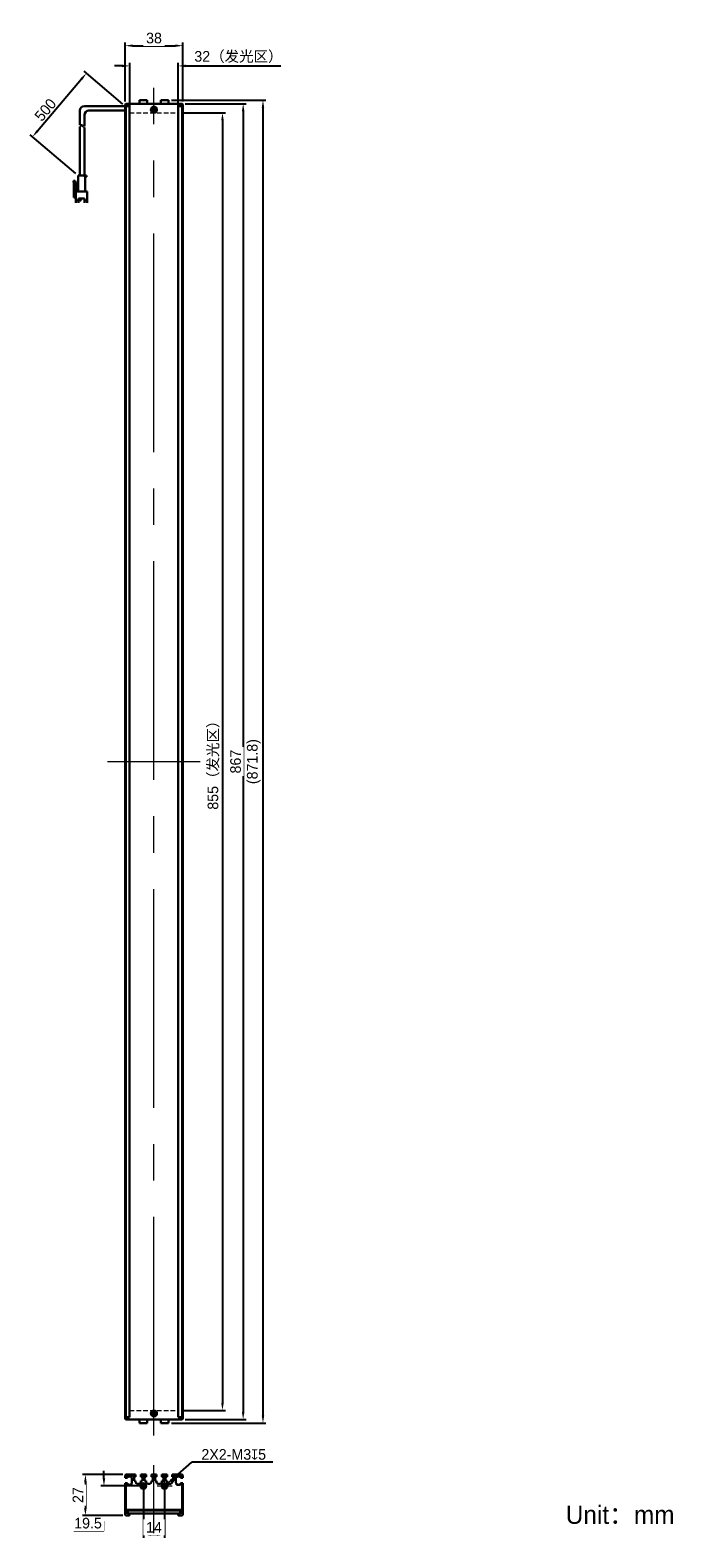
# Model space of a CAD drawing. Header units: inches. Extents: x -2706 to -2598, y -711 to -463.
import ezdxf

# ---------------------------------------------------------------- set-up
doc = ezdxf.new("R2010")
doc.units = ezdxf.units.IN
doc.header["$LTSCALE"] = 3
doc.header["$MEASUREMENT"] = 0
doc.header["$PDSIZE"] = -5
doc.linetypes.add('DASHED2', pattern=[0.375, 0.25, -0.125])
doc.linetypes.add('点画线', pattern=[18, 12, -2, 2, -2])
doc.layers.get('Defpoints').update_dxf_attribs({"lineweight": 18})
for name, color, linetype, lineweight in [('中心线层', 1, '点画线', 18), ('尺寸线层', 3, 'Continuous', 18), ('明细栏文字', 6, 'Continuous', 18), ('标注', 3, 'Continuous', 25), ('粗实线', 7, 'Continuous', 30), ('细实线', 7, 'Continuous', 15), ('虚线', 6, 'DASHED2', 18)]:
    doc.layers.add(name, color=color, linetype=linetype, lineweight=lineweight)
doc.styles.get("Standard").update_dxf_attribs({"font": '兰亭黑 GBK.TTF'})
doc.dimstyles.new('CST Standard', dxfattribs={"dimtxt": 3.5, "dimasz": 2.5, "dimexe": 1, "dimexo": 1, "dimgap": 0.6, "dimtad": 1, "dimtoh": 1, "dimdsep": 46, "dimtxsty": 'Standard', "dimcen": -2.5, "dimdle": 5, "dimclrd": 8, "dimclre": 8, "dimadec": 1, "dimazin": 2, "dimtfac": 1, "dimtofl": 0, "dimtmove": 0, "dimatfit": 0, "dimfxl": 1, "dimtolj": 1, "dimarcsym": 0})

# ---------------------------------------------------------------- blocks, each defined once
blk = doc.blocks.new('*D195')
at = {"layer": 'Defpoints', "color": 0}
for p in [(-2681.16, -476.55), (-2681.16, -690.3), (-2673.88, -690.3)]:
    blk.add_point(p, dxfattribs=at)
at = {"layer": '尺寸线层', "color": 8, "linetype": 'Continuous', "lineweight": -2, "ltscale": 3}
for p, q in [((-2680.66, -476.55), (-2673.38, -476.55)), ((-2673.88, -477.8), (-2673.88, -689.05)), ((-2680.66, -690.3), (-2673.38, -690.3))]:
    blk.add_line(p, q, dxfattribs=at)
at = {"layer": '尺寸线层', "color": 8}
for points in [[(-2673.68, -477.8), (-2674.09, -477.8), (-2673.88, -476.55)], [(-2674.09, -689.05), (-2673.68, -689.05), (-2673.88, -690.3)]]:
    blk.add_solid(points, dxfattribs=at)
at = {"layer": '尺寸线层', "color": 0, "ltscale": 3, "insert": (-2675.34, -583.42), "char_height": 1.75, "attachment_point": 5, "rotation": 90, "bg_fill": 3, "box_fill_scale": 1.25, "bg_fill_color": 9, "bg_fill_true_color": 13158600, "bg_fill_transparency": 0}
blk.add_mtext('\\A1;855（发光区）', dxfattribs=at)
blk = doc.blocks.new('*D196')
at = {"layer": 'Defpoints', "color": 0}
for p in [(-2680.54, -475.05), (-2680.54, -691.8), (-2670.48, -691.8)]:
    blk.add_point(p, dxfattribs=at)
at = {"layer": '尺寸线层', "color": 8, "linetype": 'Continuous', "lineweight": -2, "ltscale": 3}
for p, q in [((-2680.04, -475.05), (-2669.98, -475.05)), ((-2670.48, -476.3), (-2670.48, -690.55)), ((-2680.04, -691.8), (-2669.98, -691.8))]:
    blk.add_line(p, q, dxfattribs=at)
at = {"layer": '尺寸线层', "color": 8}
for points in [[(-2670.27, -476.3), (-2670.69, -476.3), (-2670.48, -475.05)], [(-2670.69, -690.55), (-2670.27, -690.55), (-2670.48, -691.8)]]:
    blk.add_solid(points, dxfattribs=at)
at = {"layer": '尺寸线层', "color": 0, "ltscale": 3, "insert": (-2671.72, -583.42), "char_height": 1.75, "attachment_point": 5, "rotation": 90, "bg_fill": 3, "box_fill_scale": 1.25, "bg_fill_color": 9, "bg_fill_true_color": 13158600, "bg_fill_transparency": 0}
blk.add_mtext('\\A1;867', dxfattribs=at)
blk = doc.blocks.new('*D197')
at = {"layer": 'Defpoints', "color": 0}
for p in [(-2681.16, -468.82), (-2689.16, -476.55), (-2681.16, -476.55)]:
    blk.add_point(p, dxfattribs=at)
at = {"layer": '尺寸线层', "color": 8, "linetype": 'Continuous', "lineweight": -2, "ltscale": 3}
for p, q in [((-2690.41, -468.82), (-2691.66, -468.82)), ((-2689.16, -476.05), (-2689.16, -468.32)), ((-2681.16, -476.05), (-2681.16, -468.32)), ((-2679.91, -468.82), (-2664.27, -468.82))]:
    blk.add_line(p, q, dxfattribs=at)
at = {"layer": '尺寸线层', "color": 8}
for points in [[(-2690.41, -469.03), (-2690.41, -468.61), (-2689.16, -468.82)], [(-2679.91, -468.61), (-2679.91, -469.03), (-2681.16, -468.82)]]:
    blk.add_solid(points, dxfattribs=at)
at = {"layer": '尺寸线层', "color": 0, "ltscale": 3, "insert": (-2671.25, -467.36), "char_height": 1.75, "attachment_point": 5, "bg_fill": 3, "box_fill_scale": 1.25, "bg_fill_color": 9, "bg_fill_true_color": 13158600, "bg_fill_transparency": 0}
blk.add_mtext('\\A1;32（发光区）', dxfattribs=at)
blk = doc.blocks.new('*D198')
at = {"layer": 'Defpoints', "color": 0}
for p in [(-2680.41, -465.49), (-2689.91, -475.17), (-2680.41, -475.17)]:
    blk.add_point(p, dxfattribs=at)
at = {"layer": '尺寸线层', "color": 8, "linetype": 'Continuous', "lineweight": -2, "ltscale": 3}
for p, q in [((-2689.91, -474.67), (-2689.91, -464.99)), ((-2688.66, -465.49), (-2681.66, -465.49)), ((-2680.41, -474.67), (-2680.41, -464.99))]:
    blk.add_line(p, q, dxfattribs=at)
at = {"layer": '尺寸线层', "color": 8}
for points in [[(-2688.66, -465.28), (-2688.66, -465.69), (-2689.91, -465.49)], [(-2681.66, -465.69), (-2681.66, -465.28), (-2680.41, -465.49)]]:
    blk.add_solid(points, dxfattribs=at)
at = {"layer": '尺寸线层', "color": 0, "ltscale": 3, "insert": (-2685.16, -464.24), "char_height": 1.75, "attachment_point": 5, "bg_fill": 3, "box_fill_scale": 1.25, "bg_fill_color": 9, "bg_fill_true_color": 13158600, "bg_fill_transparency": 0}
blk.add_mtext('\\A1;38', dxfattribs=at)
blk = doc.blocks.new('*D199')
at = {"layer": 'Defpoints', "color": 0}
for p in [(-2686.91, -702.74), (-2683.41, -702.74)]:
    blk.add_point(p, dxfattribs=at)
at = {"layer": '尺寸线层', "color": 8, "linetype": 'Continuous', "lineweight": -2, "ltscale": 3}
for p, q in [((-2686.91, -703.24), (-2686.91, -711.28)), ((-2683.41, -703.24), (-2683.41, -711.28)), ((-2684.66, -710.78), (-2685.66, -710.78))]:
    blk.add_line(p, q, dxfattribs=at)
at = {"layer": '尺寸线层', "color": 8}
for points in [[(-2685.66, -710.57), (-2685.66, -710.99), (-2686.91, -710.78)], [(-2684.66, -710.99), (-2684.66, -710.57), (-2683.41, -710.78)]]:
    blk.add_solid(points, dxfattribs=at)
at = {"layer": '尺寸线层', "color": 0, "ltscale": 3, "insert": (-2685.16, -709.55), "char_height": 1.75, "attachment_point": 5, "bg_fill": 3, "box_fill_scale": 1.25, "bg_fill_color": 9, "bg_fill_true_color": 13158600, "bg_fill_transparency": 0}
blk.add_mtext('\\A1;14', dxfattribs=at)
at = {"layer": 'Defpoints', "color": 0}
blk.add_point((-2686.91, -710.78), dxfattribs=at)
blk = doc.blocks.new('*D200')
at = {"layer": 'Defpoints', "color": 0}
for p in [(-2686.91, -702.74), (-2689.79, -707.62)]:
    blk.add_point(p, dxfattribs=at)
at = {"layer": '尺寸线层', "color": 8, "linetype": 'Continuous', "lineweight": -2, "ltscale": 3}
for p, q in [((-2693.4, -701.49), (-2693.4, -700.24)), ((-2687.41, -702.74), (-2693.9, -702.74)), ((-2690.29, -707.62), (-2693.9, -707.62)), ((-2693.4, -710.12), (-2698.33, -710.12)), ((-2693.4, -708.87), (-2693.4, -710.12))]:
    blk.add_line(p, q, dxfattribs=at)
at = {"layer": '尺寸线层', "color": 8}
for points in [[(-2693.61, -701.49), (-2693.19, -701.49), (-2693.4, -702.74)], [(-2693.19, -708.87), (-2693.61, -708.87), (-2693.4, -707.62)]]:
    blk.add_solid(points, dxfattribs=at)
at = {"layer": '尺寸线层', "color": 0, "ltscale": 3, "insert": (-2696.02, -708.87), "char_height": 1.75, "attachment_point": 5, "bg_fill": 3, "box_fill_scale": 1.25, "bg_fill_color": 9, "bg_fill_true_color": 13158600, "bg_fill_transparency": 0}
blk.add_mtext('\\A1;19.5', dxfattribs=at)
at = {"layer": 'Defpoints', "color": 0}
blk.add_point((-2693.4, -707.62), dxfattribs=at)
blk = doc.blocks.new('*D201')
at = {"layer": 'Defpoints', "color": 0}
for p in [(-2682.79, -474.45), (-2682.79, -692.4), (-2667.22, -692.4)]:
    blk.add_point(p, dxfattribs=at)
at = {"layer": '尺寸线层', "color": 8, "linetype": 'Continuous', "lineweight": -2, "ltscale": 3}
for p, q in [((-2682.29, -474.45), (-2666.72, -474.45)), ((-2667.22, -475.7), (-2667.22, -691.15)), ((-2682.29, -692.4), (-2666.72, -692.4))]:
    blk.add_line(p, q, dxfattribs=at)
at = {"layer": '尺寸线层', "color": 8}
for points in [[(-2667.01, -475.7), (-2667.42, -475.7), (-2667.22, -474.45)], [(-2667.42, -691.15), (-2667.01, -691.15), (-2667.22, -692.4)]]:
    blk.add_solid(points, dxfattribs=at)
at = {"layer": '尺寸线层', "color": 0, "ltscale": 3, "insert": (-2668.72, -583.42), "char_height": 1.75, "attachment_point": 5, "rotation": 90, "bg_fill": 3, "box_fill_scale": 1.25, "bg_fill_color": 9, "bg_fill_true_color": 13158600, "bg_fill_transparency": 0}
blk.add_mtext('\\A1;(871.8)', dxfattribs=at)
blk = doc.blocks.new('*D202')
at = {"layer": 'Defpoints', "color": 0}
for p in [(-2683.13, -702.5), (-2683.7, -702.99)]:
    blk.add_point(p, dxfattribs=at)
at = {"layer": '尺寸线层', "color": 8, "linetype": 'Continuous', "ltscale": 3}
for p, q in [((-2684.66, -702.74), (-2682.16, -702.74)), ((-2683.41, -703.99), (-2683.41, -701.49))]:
    blk.add_line(p, q, dxfattribs=at)
at = {"layer": '尺寸线层', "color": 8}
blk.add_solid([(-2682.33, -701.51), (-2682.05, -701.83), (-2683.13, -702.5)], dxfattribs=at)
at = {"layer": '尺寸线层', "color": 0, "ltscale": 3, "insert": (-2672.03, -697.55), "char_height": 1.75, "attachment_point": 5, "bg_fill": 3, "box_fill_scale": 1.25, "bg_fill_color": 9, "bg_fill_true_color": 13158600, "bg_fill_transparency": 0}
blk.add_mtext('\\A1;\\A1;2X2-M3{\\fGDT|b1|i0|c0|p2;\\C7;x}5', dxfattribs=at)
at = {"layer": '尺寸线层', "color": 8, "linetype": 'Continuous', "lineweight": -2, "ltscale": 3}
for p in [(-2682.19, -701.67), (-2665.58, -698.8)]:
    blk.add_line(p, (-2678.91, -698.8), dxfattribs=at)
blk = doc.blocks.new('*D203')
at = {"layer": 'Defpoints', "color": 0}
for p in [(-2689.91, -475.42), (-2705.16, -480.5), (-2697.66, -486.86)]:
    blk.add_point(p, dxfattribs=at)
at = {"layer": '标注', "color": 8, "linetype": 'Continuous', "lineweight": -2, "ltscale": 3}
for p, q in [((-2697.09, -470.98), (-2704.36, -479.55)), ((-2690.3, -475.1), (-2696.66, -469.7)), ((-2698.04, -486.54), (-2705.55, -480.18))]:
    blk.add_line(p, q, dxfattribs=at)
at = {"layer": '标注', "color": 8}
for points in [[(-2696.93, -471.11), (-2697.25, -470.84), (-2696.28, -470.03)], [(-2704.51, -479.41), (-2704.2, -479.68), (-2705.16, -480.5)]]:
    blk.add_solid(points, dxfattribs=at)
at = {"layer": '标注', "color": 0, "ltscale": 3, "insert": (-2703.03, -476.06), "char_height": 1.75, "attachment_point": 5, "rotation": 49.7021}
blk.add_mtext('\\A1;500', dxfattribs=at)
blk = doc.blocks.new('*D204')
at = {"layer": 'Defpoints', "color": 0}
for p in [(-2689.79, -700.87), (-2696.45, -707.62), (-2689.79, -707.62)]:
    blk.add_point(p, dxfattribs=at)
at = {"layer": '尺寸线层', "color": 8, "linetype": 'Continuous', "lineweight": -2, "ltscale": 3}
for p, q in [((-2690.29, -700.87), (-2696.95, -700.87)), ((-2696.45, -702.12), (-2696.45, -706.37)), ((-2690.29, -707.62), (-2696.95, -707.62))]:
    blk.add_line(p, q, dxfattribs=at)
at = {"layer": '尺寸线层', "color": 8}
for points in [[(-2696.24, -702.12), (-2696.66, -702.12), (-2696.45, -700.87)], [(-2696.66, -706.37), (-2696.24, -706.37), (-2696.45, -707.62)]]:
    blk.add_solid(points, dxfattribs=at)
at = {"layer": '尺寸线层', "color": 0, "ltscale": 3, "insert": (-2697.68, -704.24), "char_height": 1.75, "attachment_point": 5, "rotation": 90, "bg_fill": 3, "box_fill_scale": 1.25, "bg_fill_color": 9, "bg_fill_true_color": 13158600, "bg_fill_transparency": 0}
blk.add_mtext('\\A1;27', dxfattribs=at)

msp = doc.modelspace()

# ---------------------------------------------------------------- linework, layer by layer
at = {"layer": '中心线层', "color": 0, "ltscale": 0.2}
for p, q in [((-2685.7349, -476.0491), (-2684.5937, -476.0491)), ((-2685.1643, -476.6197), (-2685.1643, -475.6866)), ((-2685.7349, -690.7991), (-2684.5937, -690.7991)), ((-2685.1643, -691.3697), (-2685.1643, -690.4366)), ((-2687.4849, -702.7423), (-2686.5518, -702.7423)), ((-2686.9143, -702.1716), (-2686.9143, -703.3129)), ((-2683.9849, -702.7423), (-2683.0518, -702.7423)), ((-2683.4143, -702.1716), (-2683.4143, -703.3129))]:
    msp.add_line(p, q, dxfattribs=at)
at = {"layer": '中心线层', "color": 0, "ltscale": 0.05}
for p, q in [((-2685.1643, -476.6197), (-2685.1643, -475.4785)), ((-2685.1643, -691.3697), (-2685.1643, -690.2285)), ((-2687.4849, -702.7423), (-2686.3437, -702.7423)), ((-2683.9849, -702.7423), (-2682.8437, -702.7423))]:
    msp.add_line(p, q, dxfattribs=at)
at = {"layer": '粗实线', "color": 0, "ltscale": 3}
for p, q in [((-2697.3629, -476.1741), (-2697.3629, -478.5905)), ((-2697.3629, -478.847), (-2697.3629, -486.864)), ((-2696.6129, -476.9241), (-2696.6129, -478.7273)), ((-2696.6129, -478.9838), (-2696.6129, -486.864)), ((-2687.5393, -692.3991), (-2687.5393, -691.7991)), ((-2686.2893, -692.3991), (-2687.5393, -692.3991)), ((-2686.2893, -692.3991), (-2686.2893, -691.7991)), ((-2684.0393, -692.3991), (-2684.0393, -691.7991)), ((-2684.0393, -692.3991), (-2682.7893, -692.3991)), ((-2682.7893, -692.3991), (-2682.7893, -691.7991))]:
    msp.add_line(p, q, dxfattribs=at)
at = {"layer": '粗实线', "color": 0, "linetype": 'Continuous'}
for p, q in [((-2689.9143, -475.1741), (-2689.7893, -475.0491)), ((-2689.9143, -475.1741), (-2689.9143, -691.6741)), ((-2689.9143, -475.4241), (-2689.1643, -475.4241)), ((-2689.8518, -475.1116), (-2689.7893, -475.1741)), ((-2689.7893, -475.0491), (-2680.5393, -475.0491)), ((-2689.7893, -475.1741), (-2689.4893, -475.1741)), ((-2689.7893, -691.6741), (-2689.7893, -475.1741)), ((-2689.4893, -475.0491), (-2689.4893, -475.4241)), ((-2689.1643, -691.4241), (-2689.1643, -475.4241)), ((-2681.1643, -475.4241), (-2680.4143, -475.4241)), ((-2681.1643, -691.4241), (-2681.1643, -475.4241)), ((-2680.8393, -475.0491), (-2680.8393, -475.4241)), ((-2680.8393, -475.1741), (-2680.5393, -475.1741)), ((-2680.5393, -475.0491), (-2680.4143, -475.1741)), ((-2680.5393, -475.1741), (-2680.4768, -475.1116)), ((-2680.5393, -691.6741), (-2680.5393, -475.1741)), ((-2680.4143, -475.1741), (-2680.4143, -691.6741)), ((-2689.9143, -691.4241), (-2689.1643, -691.4241)), ((-2689.9143, -691.6741), (-2689.7893, -691.7991)), ((-2689.7893, -691.6741), (-2689.8518, -691.7366)), ((-2689.4893, -691.6741), (-2689.7893, -691.6741)), ((-2680.5393, -691.7991), (-2689.7893, -691.7991)), ((-2689.4893, -691.4241), (-2689.4893, -691.7991)), ((-2681.1643, -691.4241), (-2680.4143, -691.4241)), ((-2680.8393, -691.4241), (-2680.8393, -691.7991)), ((-2680.5393, -691.6741), (-2680.8393, -691.6741)), ((-2680.4768, -691.7366), (-2680.5393, -691.6741)), ((-2680.4143, -691.6741), (-2680.5393, -691.7991)), ((-2689.7893, -700.8673), (-2689.9143, -700.9923)), ((-2689.9143, -700.9923), (-2689.7893, -701.0441)), ((-2689.9143, -700.9923), (-2689.9143, -701.4173)), ((-2689.5393, -701.4173), (-2689.9143, -701.4173)), ((-2689.5393, -702.2923), (-2689.9143, -702.2923)), ((-2689.9143, -702.2923), (-2689.9143, -707.4923)), ((-2688.1893, -700.8673), (-2689.7893, -700.8673)), ((-2689.7893, -700.8673), (-2689.7375, -700.9923)), ((-2689.7375, -700.9923), (-2689.7893, -701.0441)), ((-2689.7893, -701.0441), (-2689.7893, -701.4173)), ((-2689.7893, -702.2923), (-2689.7893, -706.6673)), ((-2688.1893, -700.9923), (-2689.7375, -700.9923)), ((-2689.5393, -701.1673), (-2688.8893, -701.1673)), ((-2689.5393, -701.4173), (-2689.5393, -701.1673)), ((-2689.5393, -702.5423), (-2689.5393, -702.2923)), ((-2688.8893, -702.5423), (-2689.5393, -702.5423)), ((-2688.8893, -701.1673), (-2688.8893, -701.4173)), ((-2688.8893, -701.4173), (-2688.7893, -701.4173)), ((-2688.8893, -702.2923), (-2688.8893, -702.5423)), ((-2688.7893, -701.4173), (-2688.7893, -702.1698)), ((-2688.4393, -701.2423), (-2688.1893, -701.2423)), ((-2688.4393, -701.8923), (-2688.4393, -701.2423)), ((-2688.1893, -701.8923), (-2688.4393, -701.8923)), ((-2688.1893, -700.8673), (-2688.1893, -701.2423)), ((-2688.1893, -702.1173), (-2688.1893, -701.8923)), ((-2687.5643, -702.3673), (-2687.9393, -702.3673)), ((-2686.4643, -700.8673), (-2687.3143, -700.8673)), ((-2687.3143, -700.8673), (-2687.3143, -701.2423)), ((-2686.4643, -700.9923), (-2687.3143, -700.9923)), ((-2687.3143, -701.2423), (-2687.0643, -701.2423)), ((-2687.0643, -701.8923), (-2687.3143, -701.8923)), ((-2687.3143, -701.8923), (-2687.3143, -702.1173)), ((-2687.0643, -701.2423), (-2687.0643, -701.8923)), ((-2686.7143, -701.2423), (-2686.4643, -701.2423)), ((-2686.7143, -701.8923), (-2686.7143, -701.2423)), ((-2686.4643, -701.8923), (-2686.7143, -701.8923)), ((-2686.4643, -700.8673), (-2686.4643, -701.2423)), ((-2686.4643, -702.1173), (-2686.4643, -701.8923)), ((-2685.8393, -702.3673), (-2686.2143, -702.3673)), ((-2684.7393, -700.8673), (-2685.5893, -700.8673)), ((-2685.5893, -700.8673), (-2685.5893, -701.2423)), ((-2684.7393, -700.9923), (-2685.5893, -700.9923)), ((-2685.5893, -701.2423), (-2685.3393, -701.2423)), ((-2685.3393, -701.8923), (-2685.5893, -701.8923)), ((-2685.5893, -701.8923), (-2685.5893, -702.1173)), ((-2685.3393, -701.2423), (-2685.3393, -701.8923)), ((-2684.9893, -701.2423), (-2684.7393, -701.2423)), ((-2684.9893, -701.8923), (-2684.9893, -701.2423)), ((-2684.7393, -701.8923), (-2684.9893, -701.8923)), ((-2684.7393, -700.8673), (-2684.7393, -701.2423)), ((-2684.7393, -702.1173), (-2684.7393, -701.8923)), ((-2684.1143, -702.3673), (-2684.4893, -702.3673)), ((-2683.0143, -700.8673), (-2683.8643, -700.8673)), ((-2683.8643, -700.8673), (-2683.8643, -701.2423)), ((-2683.0143, -700.9923), (-2683.8643, -700.9923)), ((-2683.8643, -701.2423), (-2683.6143, -701.2423)), ((-2683.6143, -701.8923), (-2683.8643, -701.8923)), ((-2683.8643, -701.8923), (-2683.8643, -702.1173)), ((-2683.6143, -701.2423), (-2683.6143, -701.8923)), ((-2683.2643, -701.2423), (-2683.0143, -701.2423)), ((-2683.2643, -701.8923), (-2683.2643, -701.2423)), ((-2683.0143, -701.8923), (-2683.2643, -701.8923)), ((-2683.0143, -700.8673), (-2683.0143, -701.2423)), ((-2683.0143, -702.1173), (-2683.0143, -701.8923)), ((-2682.3893, -702.3673), (-2682.7643, -702.3673)), ((-2680.5393, -700.8673), (-2682.1393, -700.8673)), ((-2682.1393, -700.8673), (-2682.1393, -701.2423)), ((-2680.5911, -700.9923), (-2682.1393, -700.9923)), ((-2682.1393, -701.2423), (-2681.8893, -701.2423)), ((-2682.1393, -701.8923), (-2682.1393, -702.1173)), ((-2681.8893, -701.8923), (-2682.1393, -701.8923)), ((-2681.8893, -701.2423), (-2681.8893, -701.8923)), ((-2681.5393, -702.1698), (-2681.5393, -701.4173)), ((-2681.5393, -701.4173), (-2681.4393, -701.4173)), ((-2681.4393, -701.4173), (-2681.4393, -701.1673)), ((-2681.4393, -701.1673), (-2680.7893, -701.1673)), ((-2681.4393, -702.5423), (-2681.4393, -702.2923)), ((-2680.7893, -702.5423), (-2681.4393, -702.5423)), ((-2680.7893, -701.1673), (-2680.7893, -701.4173)), ((-2680.4143, -701.4173), (-2680.7893, -701.4173)), ((-2680.7893, -702.2923), (-2680.7893, -702.5423)), ((-2680.4143, -702.2923), (-2680.7893, -702.2923)), ((-2680.5393, -700.8673), (-2680.5911, -700.9923)), ((-2680.5393, -701.0441), (-2680.5911, -700.9923)), ((-2680.4143, -700.9923), (-2680.5393, -700.8673)), ((-2680.4143, -700.9923), (-2680.5393, -701.0441)), ((-2680.5393, -701.4173), (-2680.5393, -701.0441)), ((-2680.5393, -706.6673), (-2680.5393, -702.2923)), ((-2680.4143, -701.4173), (-2680.4143, -700.9923)), ((-2680.4143, -707.4923), (-2680.4143, -702.2923)), ((-2689.7893, -706.7923), (-2689.9143, -706.6673)), ((-2689.9143, -707.4923), (-2689.7893, -707.6173)), ((-2689.7893, -706.6673), (-2689.8518, -706.7298)), ((-2689.7893, -706.6673), (-2680.5393, -706.6673)), ((-2680.5393, -706.7923), (-2689.7893, -706.7923)), ((-2689.7893, -707.6173), (-2689.1643, -707.6173)), ((-2689.5393, -707.3173), (-2689.5393, -706.7916)), ((-2689.1643, -707.3173), (-2689.5393, -707.3173)), ((-2689.4893, -706.7923), (-2689.4893, -707.2923)), ((-2689.4893, -707.2923), (-2680.8393, -707.2923)), ((-2689.1643, -707.6173), (-2689.1643, -707.3173)), ((-2681.1643, -707.3173), (-2681.1643, -707.6173)), ((-2680.7893, -707.3173), (-2681.1643, -707.3173)), ((-2681.1643, -707.6173), (-2680.5393, -707.6173)), ((-2680.8393, -707.2923), (-2680.8393, -706.7923)), ((-2680.7893, -706.7923), (-2680.7893, -707.3173)), ((-2680.4143, -706.6673), (-2680.5393, -706.7923)), ((-2680.5393, -706.6673), (-2680.4768, -706.7298)), ((-2680.5393, -707.6173), (-2680.4143, -707.4923))]:
    msp.add_line(p, q, dxfattribs=at)
at = {"layer": '粗实线', "color": 0}
for p, q in [((-2698.4379, -487.989), (-2698.4379, -487.739)), ((-2698.4379, -487.739), (-2698.1129, -487.739)), ((-2698.2629, -487.989), (-2698.4379, -487.989)), ((-2698.3379, -490.489), (-2698.3379, -487.989)), ((-2698.2129, -490.489), (-2698.2129, -488.039)), ((-2698.1129, -487.739), (-2698.0379, -488.139)), ((-2698.0379, -488.139), (-2698.0379, -488.939)), ((-2698.0379, -488.889), (-2697.7129, -488.889)), ((-2698.0379, -489.189), (-2698.0379, -490.489)), ((-2697.7129, -489.239), (-2698.0379, -489.239)), ((-2697.6629, -489.439), (-2697.6629, -486.864)), ((-2696.2629, -486.864), (-2697.6629, -486.864)), ((-2696.5129, -489.439), (-2696.5129, -487.114)), ((-2696.3129, -487.114), (-2696.5129, -487.114)), ((-2696.2629, -487.064), (-2696.2629, -486.864)), ((-2698.0129, -490.489), (-2698.3379, -490.489)), ((-2698.0379, -490.189), (-2698.0129, -490.189)), ((-2698.0129, -491.389), (-2698.0129, -489.539)), ((-2698.0129, -491.014), (-2697.5879, -491.014)), ((-2696.2129, -489.489), (-2697.9629, -489.489)), ((-2697.5879, -490.639), (-2696.5879, -490.639)), ((-2697.5879, -491.389), (-2697.5879, -490.639)), ((-2697.3004, -490.639), (-2697.3004, -490.984)), ((-2697.2754, -491.009), (-2697.2377, -491.009)), ((-2697.2127, -490.639), (-2697.2127, -490.984)), ((-2696.5879, -491.389), (-2696.5879, -490.639)), ((-2696.5879, -491.014), (-2696.1629, -491.014)), ((-2696.1629, -491.389), (-2696.1629, -489.539))]:
    msp.add_line(p, q, dxfattribs=at)
at = {"layer": '粗实线', "color": 0, "ltscale": 3}
for centre in [(-2685.1642, -476.0491), (-2685.1644, -690.7991)]:
    msp.add_circle(centre, 0.5, dxfattribs=at)
at = {"layer": '粗实线', "color": 0, "linetype": 'Continuous'}
for centre, radius in [((-2685.1643, -476.0491), 0.3125), ((-2685.1643, -476.0491), 0.2), ((-2685.1642, -690.7991), 0.3125), ((-2685.1643, -690.7991), 0.2), ((-2686.9143, -702.7423), 0.475), ((-2686.9143, -702.7423), 0.4), ((-2686.9143, -702.7423), 0.3125), ((-2683.4143, -702.7423), 0.475), ((-2683.4143, -702.7423), 0.4), ((-2683.4143, -702.7423), 0.3125)]:
    msp.add_circle(centre, radius, dxfattribs=at)
at = {"layer": '粗实线', "color": 0, "ltscale": 3}
for centre in [(-2696.6129, -476.1741), (-2695.8629, -476.9241)]:
    msp.add_arc(centre, 0.75, 90, 180, dxfattribs=at)
at = {"layer": '粗实线', "color": 0, "linetype": 'Continuous'}
for centre, radius, start, end in [((-2685.1643, -476.0491), 0.25, 165, 105), ((-2685.1642, -476.0491), 0.1834, 25.932154, 154.217671), ((-2685.1642, -476.0491), 0.1834, 205.782329, 334.067846), ((-2685.1643, -690.7991), 0.25, 345, 285), ((-2685.1644, -690.7991), 0.1834, 25.782329, 154.067846), ((-2685.1644, -690.7991), 0.1834, 205.932154, 334.217671), ((-2688.9143, -702.1698), 0.125, 281.536959, 0), ((-2687.9393, -702.1173), 0.25, 180, 270), ((-2687.5643, -702.1173), 0.25, 270, 0), ((-2686.9143, -702.7423), 0.375, 75, 15), ((-2686.2143, -702.1173), 0.25, 180, 270), ((-2685.8393, -702.1173), 0.25, 270, 0), ((-2684.4893, -702.1173), 0.25, 180, 270), ((-2684.1143, -702.1173), 0.25, 270, 0), ((-2683.4143, -702.7423), 0.375, 75, 15), ((-2682.7643, -702.1173), 0.25, 180, 270), ((-2682.3893, -702.1173), 0.25, 270, 0), ((-2681.4143, -702.1698), 0.125, 180, 258.463041)]:
    msp.add_arc(centre, radius, start, end, dxfattribs=at)
at = {"layer": '粗实线', "color": 0}
for centre, radius, start, end in [((-2698.2629, -488.039), 0.05, 0, 90), ((-2697.7129, -488.839), 0.05, 270, 0), ((-2697.7129, -489.289), 0.05, 0, 90), ((-2696.3129, -487.064), 0.05, 270, 0), ((-2697.9629, -489.539), 0.05, 90, 180), ((-2697.7129, -489.439), 0.05, 270, 0), ((-2697.2754, -490.984), 0.025, 180, 270), ((-2697.2377, -490.984), 0.025, 270, 0), ((-2696.4629, -489.439), 0.05, 180, 270), ((-2696.2129, -489.539), 0.05, 0, 90)]:
    msp.add_arc(centre, radius, start, end, dxfattribs=at)
at = {"layer": '粗实线', "color": 0, "linetype": 'Continuous'}
for points, knots in [([(-2685.3293, -475.9694), (-2685.3352, -475.9816), (-2685.3433, -476.0081), (-2685.3457, -476.0355), (-2685.3457, -476.0491)], [0, 0, 0, 0, 737.2720139, 1475.25030151, 1475.25030151, 1475.25030151, 1475.25030151]), ([(-2685.3457, -476.0491), (-2685.3457, -476.0628), (-2685.3433, -476.0901), (-2685.3352, -476.1166), (-2685.3293, -476.1289)], [0, 0, 0, 0, 737.7365295, 1474.77758544, 1474.77758544, 1474.77758544, 1474.77758544]), ([(-2684.9827, -476.0491), (-2684.9827, -476.0354), (-2684.9852, -476.0079), (-2684.9933, -475.9813), (-2684.9993, -475.9689)], [0, 0, 0, 0, 737.89360905, 1475.07607006, 1475.07607006, 1475.07607006, 1475.07607006]), ([(-2684.9993, -476.1293), (-2684.9933, -476.1169), (-2684.9852, -476.0903), (-2684.9827, -476.0628), (-2684.9827, -476.0491)], [0, 0, 0, 0, 736.93951298, 1474.60100211, 1474.60100211, 1474.60100211, 1474.60100211]), ([(-2685.3293, -690.7189), (-2685.3353, -690.7313), (-2685.3434, -690.7579), (-2685.3459, -690.7854), (-2685.3459, -690.7991)], [0, 0, 0, 0, 313.51025422, 627.32765296, 627.32765296, 627.32765296, 627.32765296]), ([(-2685.3459, -690.7991), (-2685.3459, -690.8128), (-2685.3434, -690.8403), (-2685.3353, -690.8669), (-2685.3293, -690.8793)], [0, 0, 0, 0, 313.81369608, 627.3249529, 627.3249529, 627.3249529, 627.3249529]), ([(-2684.9828, -690.7991), (-2684.9828, -690.7855), (-2684.9853, -690.7581), (-2684.9933, -690.7316), (-2684.9993, -690.7194)], [0, 0, 0, 0, 314.8040424, 629.31131506, 629.31131506, 629.31131506, 629.31131506]), ([(-2684.9993, -690.8789), (-2684.9933, -690.8666), (-2684.9853, -690.8401), (-2684.9828, -690.8128), (-2684.9828, -690.7991)], [0, 0, 0, 0, 314.50417155, 629.30962407, 629.30962407, 629.30962407, 629.30962407])]:
    msp.add_open_spline(points, degree=3, knots=knots, dxfattribs=at)
at = {"layer": '粗实线', "color": 0}
msp.add_open_spline([(-2696.5129, -487.114), (-2696.5135, -487.1133), (-2696.5159, -487.111), (-2696.5206, -487.1063), (-2696.5273, -487.0995), (-2696.5354, -487.0914), (-2696.5443, -487.0825), (-2696.5536, -487.0733), (-2696.5598, -487.0671), (-2696.5629, -487.064)], degree=3, knots=[0, 0, 0, 0, 161.8590231, 573.5146376, 1145.81806279, 1820.81819502, 2558.05997949, 3323.60189281, 4083.7456783, 4083.7456783, 4083.7456783, 4083.7456783], dxfattribs=at)
at = {"layer": '细实线', "color": 0, "ltscale": 3}
for points, knots in [([(-2696.6129, -478.7273), (-2696.6725, -478.7182), (-2696.8098, -478.6683), (-2697.0459, -478.4298), (-2697.2431, -478.5051), (-2697.3629, -478.5905)], [0, 0, 0, 0, 449.4755473, 1058.96346424, 1953.12842746, 1953.12842746, 1953.12842746, 1953.12842746]), ([(-2696.6129, -478.9838), (-2696.6725, -478.9747), (-2696.8098, -478.9248), (-2697.0459, -478.6863), (-2697.2431, -478.7616), (-2697.3629, -478.847)], [0, 0, 0, 0, 449.03043901, 1057.91479003, 1951.1942763, 1951.1942763, 1951.1942763, 1951.1942763])]:
    msp.add_open_spline(points, degree=3, knots=knots, dxfattribs=at)
at = {"layer": '虚线', "color": 0}
for p, q in [((-2689.1643, -476.5491), (-2681.1643, -476.5491)), ((-2689.1643, -690.2991), (-2681.1643, -690.2991))]:
    msp.add_line(p, q, dxfattribs=at)

# ---------------------------------------------------------------- texts
at = {"layer": '明细栏文字', "color": 0, "ltscale": 3, "insert": (-2617.3651, -705.9815), "char_height": 3, "width": 32.506121, "attachment_point": 1}
msp.add_mtext('{\\C0;Unit：mm}', dxfattribs=at)

# ---------------------------------------------------------------- next in the draw order: dimensions: what is measured, and where the dimension line sits
at = {"layer": '尺寸线层', "color": 0, "ltscale": 3}
dim = msp.add_linear_dim(base=(-2673.884, -690.2991), p1=(-2681.1643, -476.5491), p2=(-2681.1643, -690.2991), angle=270, dimstyle='CST Standard', override={"dimscale": 0.5, "dimlfac": 4, "dimpost": '（发光区）', "dimsah": 1, "dimtfill": 1, "dimtzin": 8}, dxfattribs=at)
dim.commit()
dim.dimension.update_dxf_attribs({"geometry": '*D195', "text_midpoint": (-2675.343, -583.4241)})
dim = msp.add_linear_dim(base=(-2686.9143, -710.7829), p1=(-2683.4143, -702.7423), p2=(-2686.9143, -702.7423), dimstyle='CST Standard', override={"dimscale": 0.5, "dimlfac": 4, "dimsah": 1, "dimtfill": 1, "dimtzin": 8}, dxfattribs=at)
dim.commit()
dim.dimension.update_dxf_attribs({"geometry": '*D199', "text_midpoint": (-2685.1643, -709.5529)})

# ---------------------------------------------------------------- next in the draw order: dimensions: what is measured, and where the dimension line sits
for base, p1, p2, picture, middle in [((-2670.4793, -691.7991), (-2680.5393, -475.0491), (-2680.5393, -691.7991), '*D196', (-2671.723, -583.4241)), ((-2693.4031, -707.6173), (-2686.9143, -702.7423), (-2689.7893, -707.6173), '*D200', (-2696.0165, -708.869))]:
    dim = msp.add_linear_dim(base=base, p1=p1, p2=p2, angle=270, dimstyle='CST Standard', override={"dimscale": 0.5, "dimlfac": 4, "dimsah": 1, "dimtfill": 1, "dimtzin": 8}, dxfattribs=at)
    dim.commit()
    dim.dimension.update_dxf_attribs({"geometry": picture, "text_midpoint": middle})
dim = msp.add_diameter_dim_2p(p1=(-2683.6963, -702.9894), p2=(-2683.1323, -702.4951), text='\\A1;2X2-M3{\\fGDT|b1|i0|c0|p2;\\C7;x}5', dimstyle='CST Standard', override={"dimscale": 0.5, "dimlfac": 4, "dimpost": '2X2-M<>深5(端板螺丝可根据需要拆装)', "dimtxsty": 'Standard', "dimsah": 1, "dimtfill": 1, "dimtzin": 8}, dxfattribs=at)
dim.commit()
dim.dimension.update_dxf_attribs({"geometry": '*D202', "text_midpoint": (-2672.0292, -698.7968), "dimtype": 163})

# ---------------------------------------------------------------- next in the draw order: linework, layer by layer
at = {"layer": '中心线层', "color": 0}
msp.add_line((-2685.1643, -710.4923), (-2685.1643, -699.2923), dxfattribs=at)

# ---------------------------------------------------------------- next in the draw order: dimensions: what is measured, and where the dimension line sits
at = {"layer": '尺寸线层', "color": 0, "ltscale": 3}
dim = msp.add_linear_dim(base=(-2681.1643, -468.8207), p1=(-2689.1643, -476.5491), p2=(-2681.1643, -476.5491), dimstyle='CST Standard', override={"dimscale": 0.5, "dimlfac": 4, "dimpost": '（发光区）', "dimsah": 1, "dimtfill": 1, "dimtzin": 8}, dxfattribs=at)
dim.commit()
dim.dimension.update_dxf_attribs({"geometry": '*D197', "text_midpoint": (-2671.2522, -468.8207), "dimtype": 160})
dim = msp.add_linear_dim(base=(-2696.4476, -707.6173), p1=(-2689.7893, -700.8673), p2=(-2689.7893, -707.6173), angle=270, dimstyle='CST Standard', override={"dimscale": 0.5, "dimlfac": 4, "dimsah": 1, "dimtfill": 1, "dimtzin": 8}, dxfattribs=at)
dim.commit()
dim.dimension.update_dxf_attribs({"geometry": '*D204', "text_midpoint": (-2697.6822, -704.2423)})

# ---------------------------------------------------------------- next in the draw order: dimensions: what is measured, and where the dimension line sits
dim = msp.add_linear_dim(base=(-2680.4143, -465.4865), p1=(-2689.9143, -475.1741), p2=(-2680.4143, -475.1741), dimstyle='CST Standard', override={"dimscale": 0.5, "dimlfac": 4, "dimsah": 1, "dimtfill": 1, "dimtzin": 8}, dxfattribs=at)
dim.commit()
dim.dimension.update_dxf_attribs({"geometry": '*D198', "text_midpoint": (-2685.1643, -464.2428)})

# ---------------------------------------------------------------- next in the draw order: linework, layer by layer
at = {"layer": '中心线层', "color": 0}
msp.add_line((-2685.1643, -694.4241), (-2685.1643, -472.4241), dxfattribs=at)
at = {"layer": '粗实线', "color": 0, "ltscale": 3}
for p, q in [((-2696.6129, -475.4241), (-2689.9143, -475.4241)), ((-2695.8629, -476.1741), (-2689.9143, -476.1741)), ((-2687.5394, -474.4491), (-2687.5394, -475.0491)), ((-2686.2894, -474.4491), (-2687.5394, -474.4491)), ((-2686.2894, -474.4491), (-2686.2894, -475.0491)), ((-2684.0394, -474.4491), (-2684.0394, -475.0491)), ((-2684.0394, -474.4491), (-2682.7894, -474.4491)), ((-2682.7894, -474.4491), (-2682.7894, -475.0491))]:
    msp.add_line(p, q, dxfattribs=at)

# ---------------------------------------------------------------- next in the draw order: dimensions: what is measured, and where the dimension line sits
at = {"layer": '标注', "color": 0, "ltscale": 3}
dim = msp.add_linear_dim(base=(-2705.1641, -480.5029), p1=(-2689.9143, -475.4241), p2=(-2697.6629, -486.864), angle=229.702055, text='500', dimstyle='CST Standard', override={"dimscale": 0.5, "dimsah": 1, "dimtzin": 0}, dxfattribs=at)
dim.commit()
dim.dimension.update_dxf_attribs({"geometry": '*D203', "text_midpoint": (-2702.0767, -476.8621), "dimtype": 160})

# ---------------------------------------------------------------- next in the draw order: dimensions: what is measured, and where the dimension line sits
at = {"layer": '尺寸线层', "color": 0, "ltscale": 3}
dim = msp.add_linear_dim(base=(-2667.2164, -692.3991), p1=(-2682.7894, -474.4491), p2=(-2682.7893, -692.3991), angle=270, dimstyle='CST Standard', override={"dimscale": 0.5, "dimlfac": 4, "dimpost": '(<>)', "dimsah": 1, "dimtfill": 1, "dimtzin": 8}, dxfattribs=at)
dim.commit()
dim.dimension.update_dxf_attribs({"geometry": '*D201', "text_midpoint": (-2668.7213, -583.4241)})

# ---------------------------------------------------------------- next in the draw order: linework, layer by layer
at = {"layer": '中心线层', "color": 0}
msp.add_line((-2692.7893, -583.4241), (-2677.5393, -583.4241), dxfattribs=at)

doc.saveas('drawing.dxf')
